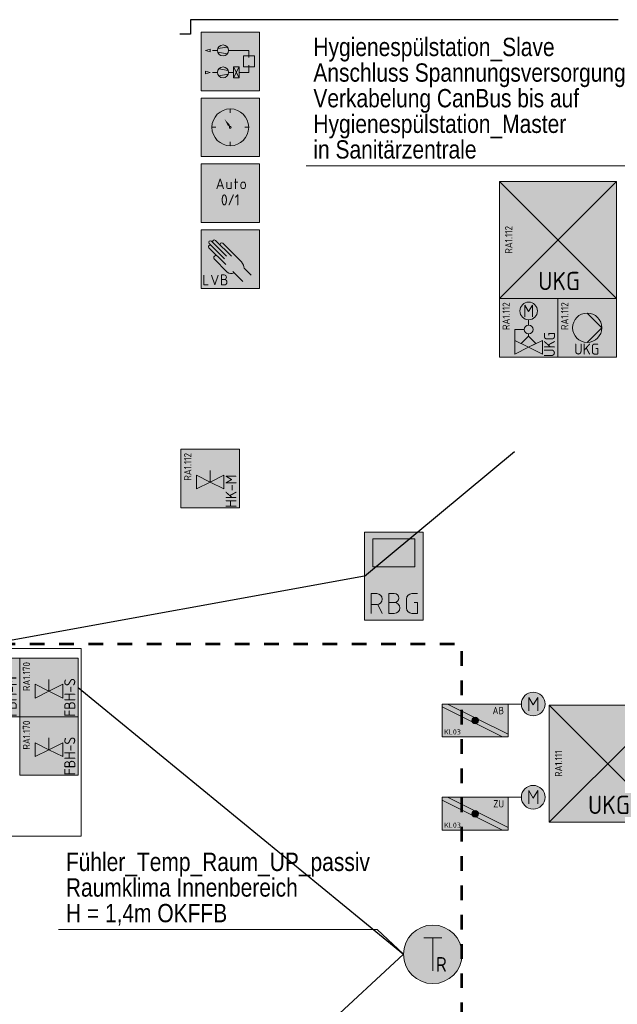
# Model space of a CAD drawing. Header units: metres. Extents: x -19.7 to 21.5, y -3.9 to 32.8.
# Tile 9 of 11: x 3.3 to 7.4, y 24.2 to 30.9. Entities that reach past the tile are written whole.
import ezdxf
from ezdxf.enums import TextEntityAlignment as Align

# ---------------------------------------------------------------- set-up
doc = ezdxf.new("R2010")
doc.units = ezdxf.units.M
doc.header["$MEASUREMENT"] = 0
doc.linetypes.add('DGN Style 3', pattern=[0.021481, 0.015344, -0.006138])
doc.layers.add('INTERN_Bemerkung', color=6, linetype='Continuous', lineweight=30, plot=False)
for name, color, linetype, lineweight in [('TRI_CONNPTS', 7, 'Continuous', 0), ('TRI_H3D', 7, 'Continuous', 0), ('ZWP_480_SYM_E0', 5, 'Continuous', 13), ('ZWP_480_SYM_E0_2D', 7, 'Continuous', 0), ('ZWP_480_SYM_E0_3D', 7, 'Continuous', 0), ('ZWP_480_SYM_SCHWARZ', 7, 'Continuous', 13), ('ZWP_480_SYM_SCHWARZ_2D', 7, 'Continuous', 0), ('ZWP_480_TEXT_1_50_TOP', 7, 'Continuous', 0)]:
    doc.layers.add(name, color=color, linetype=linetype, lineweight=lineweight)
doc.layers.add('ZWP_480_Wirbereich_3', color=54, linetype='Continuous', lineweight=30, transparency=0.6)
doc.layers.get('TRI_CONNPTS').off()
doc.layers.get('TRI_H3D').off()
doc.styles.add('ISOCP', font='isocp.shx')
doc.styles.add('Style-isocp', font='isocp.shx')
doc.styles.add('ZWP_1 50', font='ARIALN.TTF', dxfattribs={"height": 0.125})

# ---------------------------------------------------------------- blocks, each defined once
blk = doc.blocks.new('*U19')
at = {"color": 5, "linetype": 'Continuous', "lineweight": 13}
for p, q in [((0, -0.0075), (-0.0375, -0.0075)), ((0.0075, -0.0075), (0.0375, -0.0675))]:
    blk.add_line(p, q, dxfattribs=at)
at = {"color": 5, "linetype": 'Continuous', "lineweight": 13, "flags": 128}
blk.add_lwpolyline([(-0.0375, -0.0675), (-0.0375, 0.0675), (0, 0.0675)], dxfattribs=at)
at = {"color": 5, "linetype": 'Continuous', "lineweight": 13, "extrusion": (0, 0, -1)}
blk.add_arc((0, 0.03), 0.0375, 90, 270, dxfattribs=at)
blk = doc.blocks.new('*U20')
at = {"color": 5, "linetype": 'Continuous', "lineweight": 13}
for p, q in [((0, 0.0075), (-0.0375, 0.0075)), ((-0.0375, -0.0675), (0, -0.0675))]:
    blk.add_line(p, q, dxfattribs=at)
at = {"color": 5, "linetype": 'Continuous', "lineweight": 13, "flags": 128}
blk.add_lwpolyline([(0, 0.0675), (-0.0375, 0.0675), (-0.0375, -0.0675)], dxfattribs=at)
at = {"color": 5, "linetype": 'Continuous', "lineweight": 13}
for centre, radius in [((0, 0.0375), 0.03), ((0, -0.03), 0.0375)]:
    blk.add_arc(centre, radius, 270, 90, dxfattribs=at)
blk = doc.blocks.new('*U21')
at = {"color": 5, "linetype": 'Continuous', "lineweight": 13}
for p, q in [((0, 0.0675), (0.0375, 0.0675)), ((-0.0375, -0.03), (-0.0375, 0.03))]:
    blk.add_line(p, q, dxfattribs=at)
at = {"color": 5, "linetype": 'Continuous', "lineweight": 13, "flags": 128}
blk.add_lwpolyline([(0.015, 0.0075), (0.0375, 0.0075), (0.0375, -0.0675), (0, -0.0675)], dxfattribs=at)
at = {"color": 5, "linetype": 'Continuous', "lineweight": 13, "extrusion": (0, 0, -1)}
for centre, start, end in [((0, 0.03), 0, 90), ((0, -0.03), 270, 0)]:
    blk.add_arc(centre, 0.0375, start, end, dxfattribs=at)
blk = doc.blocks.new('ZWP_480_Raumbediegerät_mit_Display_1')
at = {"color": 5, "lineweight": 13, "flags": 128}
blk.add_lwpolyline([(-0.2, 0.3), (0.2, 0.3), (0.2, -0.3), (-0.2, -0.3)], close=True, dxfattribs=at)
at = {"color": 254, "lineweight": 13, "extrusion": (0, 0, -1)}
blk.add_solid([(0.2, 0.3), (-0.2, 0.3), (0.2, -0.3), (-0.2, -0.3)], dxfattribs=at)
at = {"color": 5, "lineweight": 13}
blk.add_3dface([(-0.1436, 0.2536), (0.1436, 0.2536), (0.1436, 0.0636), (-0.1436, 0.0636)], dxfattribs=at)
at = {"color": 5, "linetype": 'Continuous', "lineweight": 13}
for name, p in [('*U19', (-0.1171, -0.1873)), ('*U20', (0.003, -0.1873)), ('*U21', (0.123, -0.1873))]:
    blk.add_blockref(name, p, dxfattribs=at)
blk = doc.blocks.new('ZWP_480_Raumbediegerät_mit_Display')
at = {"layer": 'ZWP_480_SYM_E0', "color": 5, "lineweight": 13}
blk.add_blockref('ZWP_480_Raumbediegerät_mit_Display_1', (0, 0), dxfattribs=at)
blk = doc.blocks.new('_T3D___1')
blk.add_wipeout([(-0.05, -0.35), (3.95, -0.35), (3.95, 0.05), (-0.05, 0.05)])
at = {"layer": 'ZWP_480_TEXT_1_50_TOP', "linetype": 'Continuous'}
blk.add_line((3.95, 0.05), (5.2558, 1.2524, -0.1), dxfattribs=at)
at = {"layer": 'ZWP_480_TEXT_1_50_TOP', "linetype": 'Continuous', "style": 'ZWP_1 50'}
for s, p in [(' – Fühler_Temp_Raum_UP_passiv Raumklima Innenbereich ', (0, 0)), ('Gebäude – 1.110 – GAU.RA1.170.FT001 – ISP04', (0, -0.175))]:
    blk.add_text(s, height=0.125, dxfattribs=at).set_placement(p, align=Align.TOP_LEFT)
blk = doc.blocks.new('ZWP_480_Umluftkühlgerät_1')
at = {"color": 5, "lineweight": 13}
for p, q in [((0.4, 0.4), (-0.4, -0.4)), ((0.4, -0.4), (-0.4, 0.4))]:
    blk.add_line(p, q, dxfattribs=at)
at = {"color": 5, "lineweight": 13, "flags": 128}
blk.add_lwpolyline([(-0.4, 0.4), (0.4, 0.4), (0.4, -0.4), (-0.4, -0.4)], close=True, dxfattribs=at)
at = {"color": 254, "lineweight": 13, "extrusion": (0, 0, -1)}
blk.add_solid([(0.4, 0.4), (-0.4, 0.4), (0.4, -0.4), (-0.4, -0.4)], dxfattribs=at)
at = {"insert": (-0.361, 0.0009), "char_height": 0.18, "attachment_point": 2, "rotation": 90, "style": 'ISOCP'}
blk.add_mtext('\\H0.277778x;RA1.111', dxfattribs=at)
at = {"insert": (0.0081, -0.2808), "char_height": 0.125, "attachment_point": 5, "style": 'ISOCP'}
blk.add_mtext('UKG', dxfattribs=at)
blk = doc.blocks.new('ZWP_480_Umluftkühlgerät')
at = {"layer": 'ZWP_480_SYM_E0_2D', "color": 5, "lineweight": 13}
blk.add_blockref('ZWP_480_Umluftkühlgerät_1', (0, 0), dxfattribs=at)
blk = doc.blocks.new('_T3D___3')
at = {"layer": 'ZWP_480_TEXT_1_50_TOP', "linetype": 'Continuous'}
for p, q in [((5.2968, 29.8528, 7.63), (8.0199, 29.8528, 7.63)), ((8.0199, 29.8528, 7.63), (8.9474, 28.1849, 7.63))]:
    blk.add_line(p, q, dxfattribs=at)
at = {"layer": 'ZWP_480_TEXT_1_50_TOP', "linetype": 'Continuous', "style": 'ZWP_1 50'}
for s, p in [('Hygienespülstation_Slave', (5.3468, 30.7278, 7.63)), ('Anschluss Spannungsversorgung 230V +', (5.3468, 30.5528, 7.63)), ('Verkabelung CanBus bis auf', (5.3468, 30.3778, 7.63)), ('Hygienespülstation_Master ', (5.3468, 30.2028, 7.63)), ('in Sanitärzentrale', (5.3468, 30.0278, 7.63))]:
    blk.add_text(s, height=0.125, dxfattribs=at).set_placement(p, align=Align.TOP_LEFT)
blk = doc.blocks.new('ZWP_480_Ventil_thermelektr_1_1')
at = {"color": 5, "lineweight": 13}
for p, q in [((-0.0938, 0.0242), (0, -0.0227)), ((-0.0938, -0.0696), (-0.0938, 0.0242)), ((0, 0.0573), (0, -0.0227)), ((0.0938, 0.0242), (0, -0.0227)), ((0.0938, -0.0696), (0.0938, 0.0242)), ((0, -0.0227), (-0.0938, -0.0696)), ((0, -0.0227), (0.0938, -0.0696))]:
    blk.add_line(p, q, dxfattribs=at)
at = {"color": 5, "lineweight": 13, "flags": 128}
blk.add_lwpolyline([(-0.2, 0.2022), (0.2, 0.2022), (0.2, -0.1978), (-0.2, -0.1978)], close=True, dxfattribs=at)
blk.add_lwpolyline([(-0.2, 0.2022), (0.2, 0.2022), (0.2, -0.1978), (-0.2, -0.1978)], close=True, dxfattribs=at)
at = {"color": 254, "lineweight": 13, "extrusion": (0, 0, -1)}
blk.add_solid([(0.2, 0.2022), (-0.2, 0.2022), (0.2, -0.1978), (-0.2, -0.1978)], dxfattribs=at)
blk.add_solid([(0.2, 0.2022), (-0.2, 0.2022), (0.2, -0.1978), (-0.2, -0.1978)], dxfattribs=at)
at = {"rotation": 90, "style": 'ISOCP'}
for s, insert, char_height, attachment_point in [('\\H0.277778x;RA1.112', (-0.1786, 0.1762), 0.18, 3), ('\\H0.5x;HK-M', (0.1423, -0.1978), 0.15, 4)]:
    blk.add_mtext(s, dxfattribs=dict(at, insert=insert, char_height=char_height, attachment_point=attachment_point))
blk = doc.blocks.new('ZWP_480_Ventil_thermelektr_2')
at = {"layer": 'ZWP_480_SYM_E0_2D', "color": 5, "lineweight": 13}
blk.add_blockref('ZWP_480_Ventil_thermelektr_1_1', (0, 0), dxfattribs=at)
blk = doc.blocks.new('*U58')
at = {"color": 250, "linetype": 'Continuous', "lineweight": 13}
for p, q in [((0, 0.008), (-0.038, 0.008)), ((-0.038, -0.067), (0, -0.067))]:
    blk.add_line(p, q, dxfattribs=at)
at = {"color": 250, "linetype": 'Continuous', "lineweight": 13, "flags": 128}
blk.add_lwpolyline([(0, 0.068), (-0.038, 0.068), (-0.038, -0.067)], dxfattribs=at)
at = {"color": 250, "linetype": 'Continuous', "lineweight": 13}
for centre, radius in [((0, 0.038), 0.03), ((0, -0.03), 0.0375)]:
    blk.add_arc(centre, radius, 270, 90, dxfattribs=at)
blk = doc.blocks.new('ZWP_480_Anlsch_Handeingriff_LVB_kl_1')
at = {"color": 250, "lineweight": 13}
for p, q in [((0.219, 0.162), (0.1043, 0.2766)), ((0.21, 0.2027), (0.1061, 0.3066)), ((0.2246, 0.2199), (0.122, 0.3225)), ((0.2573, 0.219), (0.1482, 0.3281)), ((0.326, 0.182), (0.1996, 0.3084)), ((0.2288, 0.1118), (0.1395, 0.2011)), ((0.3927, 0.0908), (0.3454, 0.1381)), ((0.3351, 0.0471), (0.2663, 0.1158))]:
    blk.add_line(p, q, dxfattribs=at)
at = {"color": 250, "lineweight": 13, "flags": 128}
blk.add_lwpolyline([(0.05, 0.4), (0.45, 0.4), (0.45, 0), (0.05, 0)], close=True, dxfattribs=at)
at = {"color": 250, "linetype": 'Continuous', "lineweight": 13, "flags": 128}
for points in [[(0.0695, 0.0911), (0.0695, 0.0236), (0.0995, 0.0236)], [(0.122, 0.0911), (0.1445, 0.0236), (0.167, 0.0911)]]:
    blk.add_lwpolyline(points, dxfattribs=at)
at = {"color": 250, "lineweight": 13}
for centre, radius, start, end in [((0.1122, 0.2846), 0.0112, 39.18845, 225), ((0.114, 0.3146), 0.0112, 45, 225), ((0.1403, 0.3201), 0.0112, 45, 225), ((0.1917, 0.3005), 0.0112, 45, 225), ((0.1506, 0.2102), 0.0143, 39.37732, 225), ((0.2555, 0.1385), 0.0378, 225, 302.19884)]:
    blk.add_arc(centre, radius, start, end, dxfattribs=at)
blk.add_ellipse((0.3181, 0.1641), major_axis=(0.0237, -0.04), ratio=0.353513, start_param=0.67387, end_param=1.817169, dxfattribs=at)
at = {"color": 254, "lineweight": 13, "extrusion": (0, 0, -1)}
blk.add_solid([(-0.05, 0.4), (-0.45, 0.4), (-0.05, 0), (-0.45, 0)], dxfattribs=at)
at = {"color": 250, "linetype": 'Continuous', "lineweight": 13, "xscale": 0.5, "yscale": 0.5}
blk.add_blockref('*U58', (0.2082, 0.0574), dxfattribs=at)
blk = doc.blocks.new('ZWP_480_Anlsch_Handeingriff_LVB_kl')
at = {"layer": 'ZWP_480_SYM_SCHWARZ', "color": 250, "lineweight": 13}
blk.add_blockref('ZWP_480_Anlsch_Handeingriff_LVB_kl_1', (0, 0), dxfattribs=at)
blk = doc.blocks.new('*U61')
at = {"color": 250, "lineweight": 13}
blk.add_line((0.032, -0.03), (-0.032, -0.03), dxfattribs=at)
at = {"color": 250, "lineweight": 13, "flags": 128}
blk.add_lwpolyline([(-0.045, -0.068), (0, 0.067), (0.045, -0.068)], dxfattribs=at)
blk = doc.blocks.new('*U62')
at = {"color": 250, "lineweight": 13}
blk.add_line((-0.03, 0.045), (-0.03, -0.019), dxfattribs=at)
at = {"color": 250, "lineweight": 13, "flags": 128}
blk.add_lwpolyline([(-0.004, -0.045), (0.03, -0.045), (0.03, 0.045)], dxfattribs=at)
at = {"color": 250, "lineweight": 13}
blk.add_arc((-0.004, -0.019), 0.0262, 180, 270, dxfattribs=at)
blk = doc.blocks.new('*U63')
at = {"color": 250, "lineweight": 13}
for p, q in [((-0.023, 0.022), (0.022, 0.022)), ((-0.008, -0.068), (-0.008, 0.067))]:
    blk.add_line(p, q, dxfattribs=at)
blk = doc.blocks.new('*U64')
at = {"color": 250, "lineweight": 13}
for p, q in [((-0.03, -0.015), (-0.03, 0.015)), ((0.03, 0.015), (0.03, -0.015))]:
    blk.add_line(p, q, dxfattribs=at)
at = {"color": 250, "lineweight": 13, "extrusion": (0, 0, -1)}
for centre, start, end in [((0, 0.015), 0, 180), ((0, -0.015), 180, 0)]:
    blk.add_arc(centre, 0.03, start, end, dxfattribs=at)
blk = doc.blocks.new('ZWP_480_Anlsch_Anlagenschalter_kl_1')
at = {"color": 250, "lineweight": 13, "flags": 128}
blk.add_lwpolyline([(0.05, 0.4), (0.45, 0.4), (0.45, 0), (0.05, 0)], close=True, dxfattribs=at)
at = {"color": 254, "lineweight": 13, "extrusion": (0, 0, -1)}
blk.add_solid([(-0.05, 0.4), (-0.45, 0.4), (-0.05, 0), (-0.45, 0)], dxfattribs=at)
at = {"color": 250, "lineweight": 13, "xscale": 0.5, "yscale": 0.5}
for name, p in [('*U61', (0.1806, 0.265)), ('*U62', (0.2406, 0.2537)), ('*U63', (0.2894, 0.265)), ('*U64', (0.3381, 0.2537))]:
    blk.add_blockref(name, p, dxfattribs=at)
at = {"style": 'Style-isocp'}
blk.add_text('0/1', height=0.075, dxfattribs=at).set_placement((0.25, 0.1919), align=Align.TOP_CENTER)
blk = doc.blocks.new('ZWP_480_Anlsch_Anlagenschalter_kl')
at = {"layer": 'ZWP_480_SYM_SCHWARZ_2D', "color": 250, "lineweight": 13}
blk.add_blockref('ZWP_480_Anlsch_Anlagenschalter_kl_1', (0, 0), dxfattribs=at)
blk = doc.blocks.new('ZWP_480_Anlsch_Zeitschaltprogramm_kl_1')
at = {"color": 250, "lineweight": 13}
for p, q in [((0.25, 0.3257), (0.25, 0.2999)), ((0.1501, 0.2), (0.1243, 0.2)), ((0.3757, 0.2), (0.3499, 0.2)), ((0.25, 0.1001), (0.25, 0.0743))]:
    blk.add_line(p, q, dxfattribs=at)
at = {"color": 250, "lineweight": 13, "flags": 128}
blk.add_lwpolyline([(0.05, 0.4), (0.45, 0.4), (0.45, 0), (0.05, 0)], close=True, dxfattribs=at)
at = {"color": 250, "lineweight": 13}
for radius in [0.1257, 0.00655]:
    blk.add_circle((0.25, 0.2), radius, dxfattribs=at)
at = {"color": 254, "lineweight": 13, "extrusion": (0, 0, -1)}
blk.add_solid([(-0.05, 0.4), (-0.45, 0.4), (-0.05, 0), (-0.45, 0)], dxfattribs=at)
at = {"color": 7, "lineweight": 13, "extrusion": (0, 0, -1)}
blk.add_solid([(-0.25, 0.2), (-0.2558, 0.2211), (-0.2674, 0.2132), (-0.314, 0.2941)], dxfattribs=at)
at = {"color": 7, "lineweight": 13}
blk.add_solid([(0.25, 0.2), (0.2439, 0.221), (0.2324, 0.2129), (0.2111, 0.2554)], dxfattribs=at)
blk = doc.blocks.new('ZWP_480_Anlsch_Zeitschaltprogramm_kl')
at = {"layer": 'ZWP_480_SYM_SCHWARZ', "color": 250, "lineweight": 13}
blk.add_blockref('ZWP_480_Anlsch_Zeitschaltprogramm_kl_1', (0, 0), dxfattribs=at)
blk = doc.blocks.new('ZWP_480_Anlsch_Anlagenbild_kl_1')
at = {"color": 250, "lineweight": 13}
for p, q in [((0.163, 0.275), (0.1279, 0.275)), ((0.163, 0.275), (0.1279, 0.275)), ((0.1651, 0.2873), (0.2297, 0.2986)), ((0.238, 0.275), (0.3775, 0.275)), ((0.3775, 0.2262), (0.3775, 0.275)), ((0.1651, 0.2627), (0.2297, 0.2514)), ((0.2359, 0.1373), (0.1713, 0.1486)), ((0.3105, 0.1625), (0.273, 0.0875)), ((0.273, 0.1625), (0.3105, 0.0875)), ((0.3775, 0.125), (0.3775, 0.1738)), ((0.163, 0.125), (0.1279, 0.125)), ((0.2359, 0.1127), (0.1713, 0.1014)), ((0.238, 0.125), (0.273, 0.125)), ((0.3775, 0.125), (0.3105, 0.125))]:
    blk.add_line(p, q, dxfattribs=at)
at = {"color": 250, "lineweight": 13, "flags": 128}
blk.add_lwpolyline([(0.05, 0.4), (0.45, 0.4), (0.45, 0), (0.05, 0)], close=True, dxfattribs=at)
at = {"color": 250, "lineweight": 13}
for centre in [(0.2005, 0.275), (0.2005, 0.125)]:
    blk.add_circle(centre, 0.0375, dxfattribs=at)
at = {"color": 254, "lineweight": 13, "extrusion": (0, 0, -1)}
blk.add_solid([(-0.05, 0.4), (-0.45, 0.4), (-0.05, 0), (-0.45, 0)], dxfattribs=at)
at = {"color": 250, "lineweight": 13}
for points in [[(0.1115, 0.2844), (0.0805, 0.275), (0.1115, 0.2656)], [(0.34, 0.2375), (0.415, 0.2375), (0.415, 0.1625), (0.34, 0.1625)], [(0.273, 0.1625), (0.3105, 0.1625), (0.3105, 0.0875), (0.273, 0.0875)], [(0.0805, 0.1344), (0.1115, 0.125), (0.0805, 0.1156)]]:
    blk.add_3dface(points, dxfattribs=at)
blk = doc.blocks.new('ZWP_480_Anlsch_Anlagenbild_kl')
at = {"layer": 'ZWP_480_SYM_SCHWARZ', "color": 250, "lineweight": 13}
blk.add_blockref('ZWP_480_Anlsch_Anlagenbild_kl_1', (0, 0), dxfattribs=at)
blk = doc.blocks.new('ZWP_480_Umluftkühlgerät_1_3')
at = {"color": 5, "lineweight": 13}
for p, q in [((0.4, 0.4), (-0.4, -0.4)), ((0.4, -0.4), (-0.4, 0.4))]:
    blk.add_line(p, q, dxfattribs=at)
at = {"color": 5, "lineweight": 13, "flags": 128}
blk.add_lwpolyline([(-0.4, 0.4), (0.4, 0.4), (0.4, -0.4), (-0.4, -0.4)], close=True, dxfattribs=at)
at = {"color": 254, "lineweight": 13, "extrusion": (0, 0, -1)}
blk.add_solid([(0.4, 0.4), (-0.4, 0.4), (0.4, -0.4), (-0.4, -0.4)], dxfattribs=at)
at = {"insert": (-0.361, 0.0009), "char_height": 0.18, "attachment_point": 2, "rotation": 90, "style": 'ISOCP'}
blk.add_mtext('\\H0.277778x;RA1.112', dxfattribs=at)
at = {"insert": (0.0081, -0.2808), "char_height": 0.125, "attachment_point": 5, "style": 'ISOCP'}
blk.add_mtext('UKG', dxfattribs=at)
blk = doc.blocks.new('ZWP_480_Umluftkühlgerät_4')
at = {"layer": 'ZWP_480_SYM_E0_2D', "color": 5, "lineweight": 13}
blk.add_blockref('ZWP_480_Umluftkühlgerät_1_3', (0, 0), dxfattribs=at)
blk = doc.blocks.new('ZWP_480_Ventil_2Weg_druckunabhängig_1_3')
at = {"color": 5, "lineweight": 13}
for p, q in [((0, 0.055), (0, 0.0185)), ((-0.0938, -0.0115), (-0.0938, -0.0865)), ((-0.0938, -0.0115), (-0.03, -0.0115)), ((0, -0.0415), (0, -0.0584)), ((-0.0938, -0.0865), (0, -0.1334)), ((-0.0938, -0.1803), (-0.0938, -0.0865)), ((0, -0.1334), (-0.0938, -0.1803)), ((0.0938, -0.0865), (0, -0.1334)), ((0, -0.1334), (0.0938, -0.1803)), ((0.0938, -0.1803), (0.0938, -0.0865))]:
    blk.add_line(p, q, dxfattribs=at)
at = {"color": 5, "lineweight": 13, "flags": 128}
blk.add_lwpolyline([(-0.2, 0.2), (0.2, 0.2), (0.2, -0.2), (-0.2, -0.2)], close=True, dxfattribs=at)
blk.add_lwpolyline([(-0.2, 0.2), (0.2, 0.2), (0.2, -0.2), (-0.2, -0.2)], close=True, dxfattribs=at)
at = {"color": 5, "linetype": 'Continuous', "lineweight": 13, "flags": 128}
blk.add_lwpolyline([(-0.0262, 0.0754), (-0.0262, 0.1542), (0.0001, 0.1104), (0.0263, 0.1542), (0.0263, 0.0754)], dxfattribs=at)
at = {"color": 5, "lineweight": 13}
for centre, radius in [((0, 0.115), 0.06), ((0, -0.0115), 0.03)]:
    blk.add_circle(centre, radius, dxfattribs=at)
at = {"color": 254, "lineweight": 13, "extrusion": (0, 0, -1)}
blk.add_solid([(0.2, 0.2), (-0.2, 0.2), (0.2, -0.2), (-0.2, -0.2)], dxfattribs=at)
blk.add_solid([(0.2, 0.2), (-0.2, 0.2), (0.2, -0.2), (-0.2, -0.2)], dxfattribs=at)
at = {"color": 5, "lineweight": 13}
blk.add_3dface([(-0.05, -0.1084), (0, -0.0584), (0.05, -0.1084), (0, -0.1334)], dxfattribs=at)
at = {"rotation": 90, "style": 'ISOCP'}
for s, insert, char_height, attachment_point in [('\\H0.277778x;RA1.112', (-0.1786, 0.174), 0.18, 3), ('\\H0.5x;UKG', (0.1423, -0.2), 0.15, 4)]:
    blk.add_mtext(s, dxfattribs=dict(at, insert=insert, char_height=char_height, attachment_point=attachment_point))
blk = doc.blocks.new('ZWP_480_Ventil_2Weg_druckunabhängig_4')
at = {"layer": 'ZWP_480_SYM_E0_2D', "color": 5, "lineweight": 13}
blk.add_blockref('ZWP_480_Ventil_2Weg_druckunabhängig_1_3', (0, 0), dxfattribs=at)
blk = doc.blocks.new('ZWP_480_Pumpe_1_1')
at = {"lineweight": 13}
h = blk.add_hatch(color=254, dxfattribs=at)
edge = h.paths.add_edge_path()
edge.add_arc((0, 0), 0.1, 0, 360)
at = {"color": 5, "lineweight": 13}
for q in [(0, 0.1), (0, -0.1)]:
    blk.add_line((0.1, 0), q, dxfattribs=at)
at = {"color": 5, "lineweight": 13, "flags": 128}
blk.add_lwpolyline([(-0.2, 0.2), (0.2, 0.2), (0.2, -0.2), (-0.2, -0.2)], close=True, dxfattribs=at)
at = {"color": 5, "lineweight": 13}
blk.add_circle((0, 0), 0.1, dxfattribs=at)
at = {"color": 254, "lineweight": 13, "extrusion": (0, 0, -1)}
blk.add_solid([(0.2, 0.2), (-0.2, 0.2), (0.2, -0.2), (-0.2, -0.2)], dxfattribs=at)
at = {"insert": (-0.1786, 0.174), "char_height": 0.18, "attachment_point": 3, "rotation": 90, "style": 'ISOCP'}
blk.add_mtext('\\H0.277778x;RA1.112', dxfattribs=at)
at = {"insert": (-0.0037, -0.1457), "char_height": 0.15, "attachment_point": 5, "style": 'ISOCP'}
blk.add_mtext('\\H0.5x;UKG', dxfattribs=at)
blk = doc.blocks.new('ZWP_480_Pumpe_2')
at = {"layer": 'ZWP_480_SYM_E0_2D', "color": 5, "lineweight": 13}
blk.add_blockref('ZWP_480_Pumpe_1_1', (0, 0), dxfattribs=at)
blk = doc.blocks.new('ZWP_480_Ventil_thermoelektr_1_7')
at = {"color": 5, "lineweight": 13}
for p, q in [((-0.0938, 0.0242), (0, -0.0227)), ((-0.0938, -0.0696), (-0.0938, 0.0242)), ((0, 0.0573), (0, -0.0227)), ((0.0938, 0.0242), (0, -0.0227)), ((0.0938, -0.0696), (0.0938, 0.0242)), ((0, -0.0227), (-0.0938, -0.0696)), ((0, -0.0227), (0.0938, -0.0696))]:
    blk.add_line(p, q, dxfattribs=at)
at = {"color": 5, "lineweight": 13, "flags": 128}
blk.add_lwpolyline([(-0.2, 0.2022), (0.2, 0.2022), (0.2, -0.1978), (-0.2, -0.1978)], close=True, dxfattribs=at)
blk.add_lwpolyline([(-0.2, 0.2022), (0.2, 0.2022), (0.2, -0.1978), (-0.2, -0.1978)], close=True, dxfattribs=at)
at = {"color": 254, "lineweight": 13, "extrusion": (0, 0, -1)}
blk.add_solid([(0.2, 0.2022), (-0.2, 0.2022), (0.2, -0.1978), (-0.2, -0.1978)], dxfattribs=at)
blk.add_solid([(0.2, 0.2022), (-0.2, 0.2022), (0.2, -0.1978), (-0.2, -0.1978)], dxfattribs=at)
at = {"rotation": 90, "style": 'ISOCP'}
for s, insert, char_height, attachment_point in [('\\H0.277778x;RA1.170', (-0.1786, 0.1762), 0.18, 3), ('\\H0.5x;FBH-M', (0.1423, -0.1978), 0.15, 4)]:
    blk.add_mtext(s, dxfattribs=dict(at, insert=insert, char_height=char_height, attachment_point=attachment_point))
blk = doc.blocks.new('ZWP_480_Ventil_thermoelektr_8')
at = {"layer": 'ZWP_480_SYM_E0_2D', "color": 5, "lineweight": 13}
blk.add_blockref('ZWP_480_Ventil_thermoelektr_1_7', (0, 0), dxfattribs=at)
blk = doc.blocks.new('ZWP_480_Ventil_thermoelektr_1_8')
at = {"color": 5, "lineweight": 13}
for p, q in [((-0.0938, 0.0242), (0, -0.0227)), ((-0.0938, -0.0696), (-0.0938, 0.0242)), ((0, 0.0573), (0, -0.0227)), ((0.0938, 0.0242), (0, -0.0227)), ((0.0938, -0.0696), (0.0938, 0.0242)), ((0, -0.0227), (-0.0938, -0.0696)), ((0, -0.0227), (0.0938, -0.0696))]:
    blk.add_line(p, q, dxfattribs=at)
at = {"color": 5, "lineweight": 13, "flags": 128}
blk.add_lwpolyline([(-0.2, 0.2022), (0.2, 0.2022), (0.2, -0.1978), (-0.2, -0.1978)], close=True, dxfattribs=at)
blk.add_lwpolyline([(-0.2, 0.2022), (0.2, 0.2022), (0.2, -0.1978), (-0.2, -0.1978)], close=True, dxfattribs=at)
at = {"color": 254, "lineweight": 13, "extrusion": (0, 0, -1)}
blk.add_solid([(0.2, 0.2022), (-0.2, 0.2022), (0.2, -0.1978), (-0.2, -0.1978)], dxfattribs=at)
blk.add_solid([(0.2, 0.2022), (-0.2, 0.2022), (0.2, -0.1978), (-0.2, -0.1978)], dxfattribs=at)
at = {"rotation": 90, "style": 'ISOCP'}
for s, insert, char_height, attachment_point in [('\\H0.277778x;RA1.170', (-0.1786, 0.1762), 0.18, 3), ('\\H0.5x;FBH-S', (0.1423, -0.1978), 0.15, 4)]:
    blk.add_mtext(s, dxfattribs=dict(at, insert=insert, char_height=char_height, attachment_point=attachment_point))
blk = doc.blocks.new('ZWP_480_Ventil_thermoelektr_9')
at = {"layer": 'ZWP_480_SYM_E0_2D', "color": 5, "lineweight": 13}
blk.add_blockref('ZWP_480_Ventil_thermoelektr_1_8', (0, 0), dxfattribs=at)
blk = doc.blocks.new('_T3D___10')
at = {"layer": 'ZWP_480_TEXT_1_50_TOP', "linetype": 'Continuous'}
for p, q in [((3.1968, 22.1867, 6.5115), (5.3721, 22.1867, 6.5115)), ((5.3721, 22.1867, 6.5115), (5.5534, 22.0176, 6.5115))]:
    blk.add_line(p, q, dxfattribs=at)
at = {"layer": 'ZWP_480_TEXT_1_50_TOP', "linetype": 'Continuous', "style": 'ZWP_1 50'}
for s, p in [('Fühler_Temp_Raum_UP_passiv', (3.2468, 22.7117, 6.5115)), ('Raumklima Innenbereich', (3.2468, 22.5367, 6.5115)), ('H = 1,4m OKFFB', (3.2468, 22.3617, 6.5115))]:
    blk.add_text(s, height=0.125, dxfattribs=at).set_placement(p, align=Align.TOP_LEFT)
blk = doc.blocks.new('ZWP_480_BSK_Motor_klein_R_1')
at = {"layer": 'ZWP_480_SYM_E0_2D', "lineweight": 13}
h = blk.add_hatch(color=254, dxfattribs=at)
edge = h.paths.add_edge_path()
edge.add_arc((0.3971, 0.1125), 0.081, 0, 360)
h = blk.add_hatch(color=5, dxfattribs=at)
edge = h.paths.add_edge_path()
edge.add_arc((0, 0), 0.0225, 0, 360)
h = blk.add_hatch(color=5, dxfattribs=at)
edge = h.paths.add_edge_path()
edge.add_arc((0, 0), 0.0225, 0, 360)
at = {"layer": 'ZWP_480_SYM_E0_2D', "color": 5, "lineweight": 13}
for p, q in [((0.3669, 0.0668), (0.3669, 0.158)), ((0.3669, 0.158), (0.3973, 0.1073)), ((0.3973, 0.1073), (0.4277, 0.158)), ((0.4277, 0.158), (0.4277, 0.0668)), ((-0.225, 0.0936), (0.1873, -0.1125)), ((-0.1873, 0.1125), (0.225, -0.0936)), ((0.3161, 0.1125), (0.225, 0.1125))]:
    blk.add_line(p, q, dxfattribs=at)
at = {"layer": 'ZWP_480_SYM_E0_2D', "color": 5, "lineweight": 13, "flags": 128}
blk.add_lwpolyline([(0.225, -0.1125), (0.225, 0.1125), (-0.225, 0.1125), (-0.225, -0.1125)], close=True, dxfattribs=at)
at = {"layer": 'ZWP_480_SYM_E0_2D', "color": 5, "lineweight": 13}
blk.add_circle((0.3971, 0.1125), 0.081, dxfattribs=at)
at = {"layer": 'ZWP_480_SYM_E0_2D', "color": 254, "lineweight": 13, "extrusion": (0, 0, -1)}
blk.add_solid([(-0.225, -0.1125), (-0.225, 0.1125), (0.225, -0.1125), (0.225, 0.1125)], dxfattribs=at)
at = {"layer": 'ZWP_480_SYM_E0_3D', "color": 5, "lineweight": 13}
blk.add_circle((0, 0), 0.0225, dxfattribs=at)
blk.add_circle((0, 0), 0.0225, dxfattribs=at)
at = {"layer": 'ZWP_480_SYM_E0_2D', "char_height": 0.10125, "style": 'ISOCP'}
for s, insert, attachment_point in [('\\H0.493827x;AB', (0.1982, 0.0678), 6), ('\\H0.345679x;KL03', (-0.2117, -0.0781), 4)]:
    blk.add_mtext(s, dxfattribs=dict(at, insert=insert, attachment_point=attachment_point))
blk = doc.blocks.new('ZWP_480_BSK_Motor_klein_R')
at = {"layer": 'ZWP_480_SYM_E0_3D', "color": 5, "lineweight": 13}
blk.add_blockref('ZWP_480_BSK_Motor_klein_R_1', (0, 0), dxfattribs=at)
blk = doc.blocks.new('ZWP_480_BSK_Motor_klein_R_1_1')
at = {"layer": 'ZWP_480_SYM_E0_2D', "lineweight": 13}
h = blk.add_hatch(color=254, dxfattribs=at)
edge = h.paths.add_edge_path()
edge.add_arc((0.3971, 0.1125), 0.081, 0, 360)
h = blk.add_hatch(color=5, dxfattribs=at)
edge = h.paths.add_edge_path()
edge.add_arc((0, 0), 0.0225, 0, 360)
h = blk.add_hatch(color=5, dxfattribs=at)
edge = h.paths.add_edge_path()
edge.add_arc((0, 0), 0.0225, 0, 360)
at = {"layer": 'ZWP_480_SYM_E0_2D', "color": 5, "lineweight": 13}
for p, q in [((0.3669, 0.0668), (0.3669, 0.158)), ((0.3669, 0.158), (0.3973, 0.1073)), ((0.3973, 0.1073), (0.4277, 0.158)), ((0.4277, 0.158), (0.4277, 0.0668)), ((-0.225, 0.0936), (0.1873, -0.1125)), ((-0.1873, 0.1125), (0.225, -0.0936)), ((0.3161, 0.1125), (0.225, 0.1125))]:
    blk.add_line(p, q, dxfattribs=at)
at = {"layer": 'ZWP_480_SYM_E0_2D', "color": 5, "lineweight": 13, "flags": 128}
blk.add_lwpolyline([(0.225, -0.1125), (0.225, 0.1125), (-0.225, 0.1125), (-0.225, -0.1125)], close=True, dxfattribs=at)
at = {"layer": 'ZWP_480_SYM_E0_2D', "color": 5, "lineweight": 13}
blk.add_circle((0.3971, 0.1125), 0.081, dxfattribs=at)
at = {"layer": 'ZWP_480_SYM_E0_2D', "color": 254, "lineweight": 13, "extrusion": (0, 0, -1)}
blk.add_solid([(-0.225, -0.1125), (-0.225, 0.1125), (0.225, -0.1125), (0.225, 0.1125)], dxfattribs=at)
at = {"layer": 'ZWP_480_SYM_E0_3D', "color": 5, "lineweight": 13}
blk.add_circle((0, 0), 0.0225, dxfattribs=at)
blk.add_circle((0, 0), 0.0225, dxfattribs=at)
at = {"layer": 'ZWP_480_SYM_E0_2D', "char_height": 0.10125, "style": 'ISOCP'}
for s, insert, attachment_point in [('\\H0.493827x;ZU', (0.1982, 0.0678), 6), ('\\H0.345679x;KL03', (-0.2117, -0.0781), 4)]:
    blk.add_mtext(s, dxfattribs=dict(at, insert=insert, attachment_point=attachment_point))
blk = doc.blocks.new('ZWP_480_BSK_Motor_klein_R_2')
at = {"layer": 'ZWP_480_SYM_E0_3D', "color": 5, "lineweight": 13}
blk.add_blockref('ZWP_480_BSK_Motor_klein_R_1_1', (0, 0), dxfattribs=at)
blk = doc.blocks.new('ZWP_480_Fühler_Temp_1')
at = {"lineweight": 13}
h = blk.add_hatch(color=254, dxfattribs=at)
edge = h.paths.add_edge_path()
edge.add_arc((0, 0), 0.2, 0, 360)
at = {"color": 5, "linetype": 'Continuous', "lineweight": 13}
for p, q in [((-0.0625, 0.1125), (0.0625, 0.1125)), ((0, -0.1125), (0, 0.1125))]:
    blk.add_line(p, q, dxfattribs=at)
at = {"color": 5, "lineweight": 13}
blk.add_circle((0, 0), 0.2, dxfattribs=at)
blk.add_circle((0, 0), 0.2, dxfattribs=at)
at = {"insert": (0.0209, -0.1188), "char_height": 0.15, "attachment_point": 7, "style": 'ISOCP'}
blk.add_mtext('\\H0.666667x;R', dxfattribs=at)
blk = doc.blocks.new('ZWP_480_Fühler_Temp')
at = {"layer": 'ZWP_480_SYM_E0_2D', "color": 5, "lineweight": 13}
blk.add_blockref('ZWP_480_Fühler_Temp_1', (0, 0), dxfattribs=at)

msp = doc.modelspace()

# ---------------------------------------------------------------- linework, layer by layer
at = {"layer": 'INTERN_Bemerkung', "lineweight": 30}
for p, q in [((5.6481, 27.1245, 7.231), (6.6719, 27.9762, 7.231)), ((5.6481, 27.1245, 7.231), (2.8421, 26.6138, 7.231)), ((3.6921, 26.3638, 7.231), (5.9141, 24.5411, 7.231))]:
    msp.add_line(p, q, dxfattribs=at)
at = {"layer": 'ZWP_480_SYM_E0', "color": 5, "lineweight": 13}
msp.add_3dface([(0.7214, 26.6303, 2.045), (3.7121, 26.6303, 2.045), (3.7121, 25.3481, 2.045), (0.7214, 25.3481, 2.045)], dxfattribs=at)
at = {"layer": 'ZWP_480_Wirbereich_3'}
for p, q in [((7.38, 30.925, 7.231), (4.46, 30.925, 7.231)), ((4.46, 30.925, 7.231), (4.46, 30.825, 7.231)), ((4.46, 30.825, 7.231), (4.385, 30.825, 7.231))]:
    msp.add_line(p, q, dxfattribs=at)

# ---------------------------------------------------------------- block references
at = {"layer": 'TRI_CONNPTS'}
for name, p in [('ZWP_480_Anlsch_Anlagenbild_kl', (4.4807, 30.4398, 7.23)), ('ZWP_480_Anlsch_Zeitschaltprogramm_kl', (4.4807, 29.9898, 7.23)), ('ZWP_480_Anlsch_Anlagenschalter_kl', (4.4807, 29.5398, 7.23)), ('ZWP_480_Umluftkühlgerät_4', (6.9685, 29.4207, 7.23)), ('ZWP_480_Anlsch_Handeingriff_LVB_kl', (4.4807, 29.0898, 7.23)), ('ZWP_480_Ventil_2Weg_druckunabhängig_4', (6.7685, 28.8207, 7.23)), ('ZWP_480_Pumpe_2', (7.1685, 28.8207, 7.23)), ('ZWP_480_Ventil_thermelektr_2', (4.5935, 27.7894, 7.23)), ('ZWP_480_Raumbediegerät_mit_Display', (5.8481, 27.1245, 7.23)), ('ZWP_480_Ventil_thermoelektr_8', (3.0921, 26.3615, 7.23)), ('ZWP_480_Ventil_thermoelektr_9', (3.4921, 26.3615, 7.23)), ('ZWP_480_BSK_Motor_klein_R', (6.4027, 26.1383, 7.23)), ('ZWP_480_Umluftkühlgerät', (7.3088, 25.8427, 7.23)), ('ZWP_480_Ventil_thermoelektr_9', (3.4921, 25.9615, 7.23)), ('ZWP_480_BSK_Motor_klein_R_2', (6.4027, 25.5013, 7.23))]:
    msp.add_blockref(name, p, dxfattribs=at)
at = {"layer": 'TRI_H3D', "color": 7, "linetype": 'Continuous', "lineweight": 0}
msp.add_blockref('_T3D___3', (-0.0485, 0.0737, -0.399), dxfattribs=at)

# ---------------------------------------------------------------- next in the draw order: block references
msp.add_blockref('_T3D___1', (0.6583, 23.2887, 7.231), dxfattribs=at)

# ---------------------------------------------------------------- next in the draw order: linework, layer by layer
at = {"layer": 'ZWP_480_SYM_SCHWARZ', "linetype": 'DGN Style 3', "lineweight": 53}
msp.add_3dface([(-0.6875, 17.1113), (-0.6875, 26.6625), (6.31, 26.6625), (6.31, 17.1062)], dxfattribs=at)

# ---------------------------------------------------------------- next in the draw order: block references
at = {"layer": 'TRI_CONNPTS'}
msp.add_blockref('ZWP_480_Fühler_Temp', (6.1142, 24.5411, 7.23), dxfattribs=at)
at = {"layer": 'TRI_H3D', "color": 7, "linetype": 'Continuous', "lineweight": 0}
msp.add_blockref('_T3D___10', (0.3608, 2.5235, 0.7235), dxfattribs=at)

doc.saveas('drawing.dxf')
